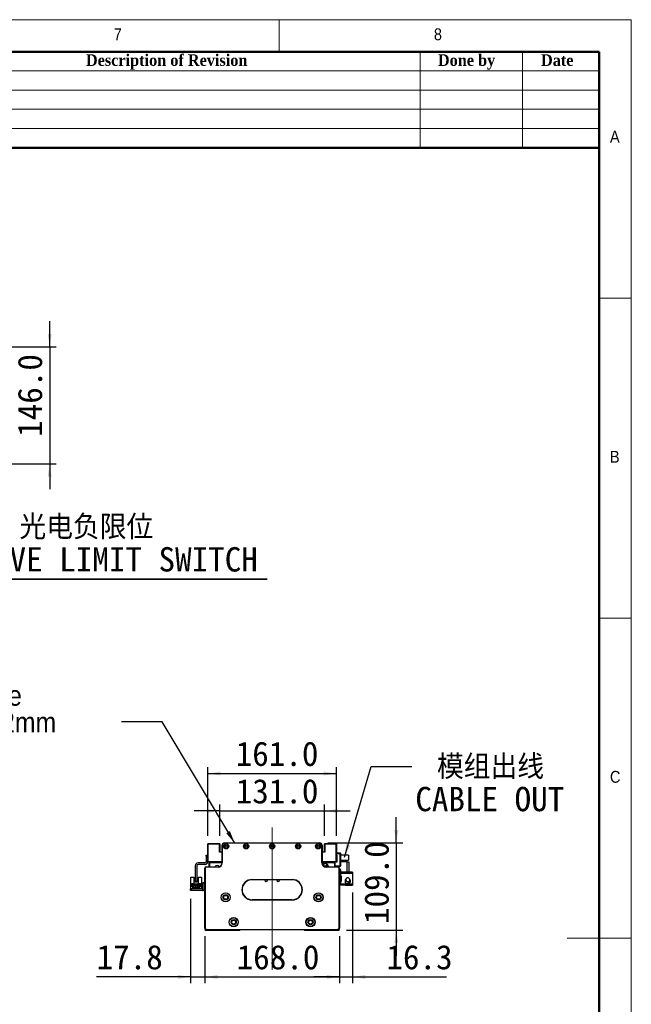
# Model space of a CAD drawing. Header units: millimetres. Extents: x 40 to 3320, y 40 to 2336.
# Tile 8 of 8: x 2556 to 3320, y 1105 to 2336. Entities that reach past the tile are written whole.
import ezdxf

# ---------------------------------------------------------------- set-up
doc = ezdxf.new("R2010")
doc.units = ezdxf.units.MM
doc.header["$LTSCALE"] = 8
doc.linetypes.add('CENTERX2', pattern=[20.32, 12.7, -2.54, 2.54, -2.54])
doc.layers.add('DIMNS', color=7, linetype='Continuous')
doc.styles.add('SLDTEXTSTYLE0', font='Gothic.ttf', dxfattribs={"width": 0.913})
doc.styles.add('SLDTEXTSTYLE1', font='timesbd.ttf', dxfattribs={"width": 0.933})
doc.styles.add('SLDTEXTSTYLE7', font='txt')
doc.styles.add('SLDTEXTSTYLE8', font='txt', dxfattribs={"bigfont": 'bigfont'})
doc.dimstyles.new('SLDDIMSTYLE0', dxfattribs={"dimtxt": 30.4, "dimasz": 16, "dimexe": 0, "dimexo": 0.0625, "dimgap": 7.6, "dimtad": 2, "dimdec": 1, "dimrnd": 1e-09, "dimzin": 4, "dimdsep": 46, "dimtxsty": 'SLDTEXTSTYLE7', "dimsah": 1, "dimcen": 0.09, "dimadec": 0, "dimazin": 1, "dimtfac": 1, "dimtdec": 1, "dimtmove": 0, "dimatfit": 0, "dimfxl": 0, "dimfrac": 2, "dimtolj": 1, "dimtzin": 12, "dimarcsym": 0})
doc.dimstyles.new('SLDDIMSTYLE4', dxfattribs={"dimtxt": 0.18, "dimasz": 16, "dimexe": 0, "dimexo": 0.0625, "dimgap": 0, "dimtad": 0, "dimtih": 1, "dimtoh": 1, "dimdec": 0, "dimrnd": 1e-09, "dimzin": 0, "dimdsep": 46, "dimtxsty": 'Standard', "dimsah": 1, "dimcen": 0.09, "dimadec": 0, "dimazin": 0, "dimtfac": 16, "dimtdec": 0, "dimtofl": 0, "dimtmove": 0, "dimatfit": 3, "dimfxl": 0, "dimfrac": 2, "dimtolj": 1, "dimtzin": 0, "dimarcsym": 0})
doc.dimstyles.new('SLDDIMSTYLE5', dxfattribs={"dimtxt": 30.4, "dimasz": 16, "dimexe": 0, "dimexo": 0.0625, "dimgap": 7.6, "dimtad": 2, "dimdec": 1, "dimrnd": 1e-09, "dimzin": 12, "dimdsep": 46, "dimtxsty": 'SLDTEXTSTYLE7', "dimsah": 1, "dimcen": 0.09, "dimadec": 0, "dimazin": 3, "dimtfac": 1, "dimtdec": 1, "dimtmove": 0, "dimatfit": 0, "dimfxl": 0, "dimfrac": 2, "dimtolj": 1, "dimtzin": 12, "dimarcsym": 0})

# ---------------------------------------------------------------- blocks, each defined once
blk = doc.blocks.new('_D')
at = {"layer": 'DIMNS'}
for p, q in [((2593.3, 1927.1), (2593.3, 1959.1)), ((1475.5, 1927.1), (2601.3, 1927.1)), ((2593.3, 1927.1), (2593.3, 1781.1)), ((1475.5, 1781.1), (2601.3, 1781.1)), ((2593.3, 1781.1), (2593.3, 1749.1))]:
    blk.add_line(p, q, dxfattribs=at)
for points in [[(2593.3, 1927.1), (2595.7, 1943.1), (2590.9, 1943.1)], [(2593.3, 1781.1), (2590.9, 1765.1), (2595.7, 1765.1)]]:
    blk.add_solid(points, dxfattribs=at)
at = {"layer": 'DIMNS', "insert": (2553.4, 1814.7), "char_height": 30.4, "attachment_point": 1, "rotation": 90, "style": 'SLDTEXTSTYLE7'}
blk.add_mtext('146.0', dxfattribs=at)
blk = doc.blocks.new('SW_NOTE_5')
at = {"layer": 'DIMNS', "color": 0}
for p, q in [((0, 0), (450.6, 0)), ((450.6, 0), (0, 0)), ((0, 0), (450.6, 0)), ((450.6, 0), (0, 0)), ((0, 0), (450.6, 0)), ((450.6, 0), (0, 0))]:
    blk.add_line(p, q, dxfattribs=at)
at = {"layer": 'DIMNS', "color": 0, "char_height": 30.4, "attachment_point": 2}
for s, insert, style in [('光电负限位', (224.8, 80.2), 'SLDTEXTSTYLE8'), ('NEGATIVE LIMIT SWITCH', (221.9, 40), 'SLDTEXTSTYLE7')]:
    blk.add_mtext(s, dxfattribs=dict(at, insert=insert, style=style))
blk = doc.blocks.new('_D_7')
at = {"layer": 'DIMNS'}
for p, q in [((2787.2, 1189), (2787.2, 1131.7)), ((2955.2, 1189), (2955.2, 1131.7)), ((2787.2, 1139.7), (2955.2, 1139.7))]:
    blk.add_line(p, q, dxfattribs=at)
for points in [[(2787.2, 1139.7), (2803.2, 1137.3), (2803.2, 1142.1)], [(2955.2, 1139.7), (2939.2, 1142.1), (2939.2, 1137.3)]]:
    blk.add_solid(points, dxfattribs=at)
at = {"layer": 'DIMNS', "insert": (2826.9, 1179.6), "char_height": 30.4, "attachment_point": 1, "style": 'SLDTEXTSTYLE7'}
blk.add_mtext('168.0', dxfattribs=at)
blk = doc.blocks.new('_D_8')
at = {"layer": 'DIMNS'}
for p, q in [((2769.4, 1237.5), (2769.4, 1131.7)), ((2787.2, 1190.5), (2787.2, 1131.7)), ((2769.4, 1139.7), (2651.9, 1139.7)), ((2769.4, 1139.7), (2787.2, 1139.7)), ((2787.2, 1139.7), (2819.2, 1139.7))]:
    blk.add_line(p, q, dxfattribs=at)
for points in [[(2769.4, 1139.7), (2753.4, 1142.1), (2753.4, 1137.3)], [(2787.2, 1139.7), (2803.2, 1137.3), (2803.2, 1142.1)]]:
    blk.add_solid(points, dxfattribs=at)
at = {"layer": 'DIMNS', "insert": (2651.9, 1179.6), "char_height": 30.4, "attachment_point": 1, "style": 'SLDTEXTSTYLE7'}
blk.add_mtext('17.8', dxfattribs=at)
blk = doc.blocks.new('_D_9')
at = {"layer": 'DIMNS'}
for p, q in [((2971.5, 1245.3), (2971.5, 1131.7)), ((2955.2, 1190.5), (2955.2, 1131.7)), ((2955.2, 1139.7), (2923.2, 1139.7)), ((2955.2, 1139.7), (2971.5, 1139.7)), ((2971.5, 1139.7), (3088.9, 1139.7))]:
    blk.add_line(p, q, dxfattribs=at)
for points in [[(2955.2, 1139.7), (2939.2, 1142.1), (2939.2, 1137.3)], [(2971.5, 1139.7), (2987.5, 1137.3), (2987.5, 1142.1)]]:
    blk.add_solid(points, dxfattribs=at)
at = {"layer": 'DIMNS', "insert": (3014, 1179.6), "char_height": 30.4, "attachment_point": 1, "style": 'SLDTEXTSTYLE7'}
blk.add_mtext('16.3', dxfattribs=at)
blk = doc.blocks.new('_D_10')
at = {"layer": 'DIMNS'}
for p, q in [((3026.4, 1307.2), (3026.4, 1339.2)), ((2940.8, 1307.2), (3034.4, 1307.2)), ((3026.4, 1307.2), (3026.4, 1198.2)), ((2964.3, 1198.2), (3034.4, 1198.2)), ((3026.4, 1198.2), (3026.4, 1166.2))]:
    blk.add_line(p, q, dxfattribs=at)
for points in [[(3026.4, 1307.2), (3028.8, 1323.2), (3024, 1323.2)], [(3026.4, 1198.2), (3024, 1182.2), (3028.8, 1182.2)]]:
    blk.add_solid(points, dxfattribs=at)
at = {"layer": 'DIMNS', "insert": (2986.5, 1205.8), "char_height": 30.4, "attachment_point": 1, "rotation": 90, "style": 'SLDTEXTSTYLE7'}
blk.add_mtext('109.0', dxfattribs=at)
blk = doc.blocks.new('_D_11')
at = {"layer": 'DIMNS'}
for p, q in [((2805.7, 1316), (2805.7, 1355.1)), ((2936.7, 1316), (2936.7, 1355.1)), ((2805.7, 1347.1), (2773.7, 1347.1)), ((2805.7, 1347.1), (2936.7, 1347.1)), ((2936.7, 1347.1), (2968.7, 1347.1))]:
    blk.add_line(p, q, dxfattribs=at)
for points in [[(2805.7, 1347.1), (2789.7, 1349.5), (2789.7, 1344.7)], [(2936.7, 1347.1), (2952.7, 1344.7), (2952.7, 1349.5)]]:
    blk.add_solid(points, dxfattribs=at)
at = {"layer": 'DIMNS', "insert": (2825.7, 1387), "char_height": 30.4, "attachment_point": 1, "style": 'SLDTEXTSTYLE7'}
blk.add_mtext('131.0', dxfattribs=at)
blk = doc.blocks.new('_D_12')
at = {"layer": 'DIMNS'}
for p, q in [((2790.7, 1316), (2790.7, 1401.9)), ((2790.7, 1393.9), (2951.7, 1393.9)), ((2951.7, 1316), (2951.7, 1401.9))]:
    blk.add_line(p, q, dxfattribs=at)
for points in [[(2790.7, 1393.9), (2806.7, 1391.5), (2806.7, 1396.3)], [(2951.7, 1393.9), (2935.7, 1396.3), (2935.7, 1391.5)]]:
    blk.add_solid(points, dxfattribs=at)
at = {"layer": 'DIMNS', "insert": (2825.7, 1433.8), "char_height": 30.4, "attachment_point": 1, "style": 'SLDTEXTSTYLE7'}
blk.add_mtext('161.0', dxfattribs=at)
blk = doc.blocks.new('SW_NOTE_6')
at = {"layer": 'DIMNS', "color": 0, "char_height": 30.4, "attachment_point": 1}
for s, insert, style in [(' 模组出线', (4.3, 14.6), 'SLDTEXTSTYLE8'), ('CABLE OUT', (4.3, -25.6), 'SLDTEXTSTYLE7')]:
    blk.add_mtext(s, dxfattribs=dict(at, insert=insert, style=style))
blk = doc.blocks.new('SW_NOTE_7')
at = {"layer": 'DIMNS', "color": 0, "char_height": 25.4, "attachment_point": 2, "style": 'SLDTEXTSTYLE0'}
for s, insert in [('The distance between the load plate and the ', (-429.4, 45.4)), ('steel belt protection belt shall be greater than 2mm', (-429.6, 12))]:
    blk.add_mtext(s, dxfattribs=dict(at, insert=insert))

msp = doc.modelspace()

# ---------------------------------------------------------------- linework, layer by layer
at = {"color": 7, "linetype": 'Continuous', "lineweight": 18}
for p, q in [((3320, 2336), (40, 2336)), ((2880, 2296), (2880, 2336)), ((3320, 40), (3320, 2336)), ((80, 2296), (3280, 2296)), ((3056, 2296), (3056, 2176)), ((3184, 2296), (3184, 2176)), ((3280, 2296), (3280, 2176)), ((3280, 2296), (3280, 80)), ((2320, 2272), (3280, 2272)), ((2320, 2248), (3280, 2248)), ((2320, 2224), (3280, 2224)), ((2320, 2200), (3280, 2200)), ((3320, 1988), (3280, 1988)), ((3280, 1588), (3320, 1588)), ((3320, 1188), (3240, 1188))]:
    msp.add_line(p, q, dxfattribs=at)
at = {"color": 7, "linetype": 'Continuous', "lineweight": 50}
for p, q in [((3280, 2296), (80, 2296)), ((3280, 2296), (3280, 80)), ((3280, 2176), (2320, 2176))]:
    msp.add_line(p, q, dxfattribs=at)
at = {"color": 7, "linetype": 'Continuous', "lineweight": 25}
for p, q in [((2790.9886185, 1306.165829), (2790.6886209, 1305.8658239)), ((2790.6886209, 1283.9658257), (2790.6886209, 1305.8658239)), ((2790.9886185, 1305.8658239), (2790.6886209, 1305.8658239)), ((2790.9886185, 1305.8658239), (2790.9886185, 1306.165829)), ((2790.9886185, 1306.165829), (2805.3886164, 1306.165829)), ((2790.9886185, 1305.8658239), (2790.9886185, 1283.9658257)), ((2805.3886164, 1305.8658239), (2790.9886185, 1305.8658239)), ((2805.3886164, 1305.8658239), (2805.3886164, 1306.165829)), ((2805.6886215, 1305.8658239), (2805.3886164, 1306.165829)), ((2805.3886164, 1295.6658301), (2805.3886164, 1305.8658239)), ((2805.3886164, 1305.8658239), (2805.6886215, 1305.8658239)), ((2805.6886215, 1305.8658239), (2805.6886215, 1295.6658301)), ((2809.1886211, 1305.8241379), (2809.1886211, 1305.8658239)), ((2809.1886211, 1305.8658239), (2809.2167769, 1305.8658239)), ((2811.6886187, 1307.1658236), (2811.6886187, 1306.8658259)), ((2811.6886187, 1307.1658236), (2930.6886215, 1307.1658236)), ((2930.6886215, 1306.8658259), (2811.6886187, 1306.8658259)), ((2930.6886215, 1307.1658236), (2930.6886215, 1306.8658259)), ((2933.1604634, 1305.8658239), (2933.1886191, 1305.8658239)), ((2933.1886191, 1305.8658239), (2933.1886191, 1305.8241379)), ((2936.9886238, 1306.165829), (2936.6886187, 1305.8658239)), ((2936.6886187, 1305.8658239), (2936.9886238, 1305.8658239)), ((2936.6886187, 1295.6658301), (2936.6886187, 1305.8658239)), ((2936.9886238, 1306.165829), (2936.9886238, 1305.8658239)), ((2936.9886238, 1306.165829), (2951.3886217, 1306.165829)), ((2951.3886217, 1305.8658239), (2936.9886238, 1305.8658239)), ((2936.9886238, 1305.8658239), (2936.9886238, 1295.6658301)), ((2951.3886217, 1306.165829), (2951.3886217, 1305.8658239)), ((2951.6886193, 1305.8658239), (2951.3886217, 1306.165829)), ((2951.3886217, 1283.9658257), (2951.3886217, 1305.8658239)), ((2951.6886193, 1305.8658239), (2951.3886217, 1305.8658239)), ((2951.6886193, 1305.8658239), (2951.6886193, 1283.9658257)), ((2808.6886201, 1295.6658301), (2805.3886164, 1295.6658301)), ((2808.6886201, 1282.1658251), (2808.6886201, 1304.1658249)), ((2808.6886201, 1304.1658249), (2808.9886215, 1304.1658249)), ((2808.9886215, 1304.1658249), (2808.9886215, 1282.1658251)), ((2933.3886188, 1282.1658251), (2933.3886188, 1304.1658249)), ((2933.6886201, 1304.1658249), (2933.3886188, 1304.1658249)), ((2933.6886201, 1304.1658249), (2933.6886201, 1282.1658251)), ((2936.9886238, 1295.6658301), (2933.6886201, 1295.6658301)), ((2951.6886193, 1294.665828), (2956.3886169, 1294.665828)), ((2956.3886169, 1293.665826), (2951.6886193, 1293.665826)), ((2956.3886169, 1293.665826), (2956.3886169, 1294.665828)), ((2956.3886169, 1294.665828), (2956.688622, 1294.3658304)), ((2956.688622, 1293.5415652), (2956.3886169, 1293.665826)), ((2956.3886169, 1278.6658254), (2956.3886169, 1293.665826)), ((2956.688622, 1294.3658304), (2956.688622, 1293.5415652)), ((2956.688622, 1293.5415652), (2956.688622, 1278.7900937)), ((2787.1886213, 1282.1658325), (2778.6886189, 1282.1658325)), ((2787.1886213, 1280.1658359), (2778.6886189, 1280.1658359)), ((2788.6886168, 1291.6658294), (2790.6886209, 1291.6658294)), ((2788.6886168, 1290.6658348), (2788.6886168, 1291.6658294)), ((2790.6886209, 1290.6658348), (2788.6886168, 1290.6658348)), ((2788.6886168, 1290.6658348), (2788.6886168, 1283.6658356)), ((2790.6886209, 1283.9658257), (2790.6886209, 1283.6658356)), ((2790.9886185, 1283.9658257), (2790.6886209, 1283.9658257)), ((2790.6886209, 1283.9658257), (2790.9886185, 1283.6658281)), ((2790.9886185, 1283.9658257), (2808.6886201, 1283.9658257)), ((2790.9886185, 1283.9658257), (2790.9886185, 1283.6658281)), ((2808.6886201, 1283.6658281), (2790.9886185, 1283.6658281)), ((2792.6886175, 1282.6658261), (2793.6886195, 1283.6658281)), ((2792.6886175, 1277.6658308), (2792.6886175, 1282.6658261)), ((2793.2886202, 1281.9158283), (2794.2386214, 1282.8658295)), ((2793.2886202, 1277.1658298), (2793.2886202, 1281.9158283)), ((2793.3886219, 1281.8258253), (2794.3286244, 1282.7658278)), ((2793.3886219, 1277.1658298), (2793.3886219, 1281.8258253)), ((2794.2386214, 1282.8658295), (2808.6886201, 1282.8658295)), ((2794.3286244, 1282.7658278), (2808.6886201, 1282.7658278)), ((2806.6136185, 1283.6658281), (2806.9085945, 1283.3708522)), ((2807.4035738, 1283.1658271), (2808.6886201, 1283.1658271)), ((2808.9886215, 1282.1658251), (2808.6886201, 1282.1658251)), ((2933.9682777, 1281.6658241), (2933.3122689, 1281.6658241)), ((2933.6886201, 1282.1658251), (2933.3886188, 1282.1658251)), ((2933.6886201, 1283.9658257), (2951.3886217, 1283.9658257)), ((2951.3886217, 1283.6658281), (2933.6886201, 1283.6658281)), ((2933.6886201, 1283.1658271), (2934.9736665, 1283.1658271)), ((2933.6886201, 1282.8658295), (2948.1386189, 1282.8658295)), ((2933.6886201, 1282.7658278), (2948.0486158, 1282.7658278)), ((2935.4686458, 1283.3708522), (2935.7636217, 1283.6658281)), ((2939.9670158, 1280.4959562), (2937.1615071, 1281.4357054)), ((2948.0486158, 1282.7658278), (2948.9886183, 1281.8258253)), ((2948.1386189, 1282.8658295), (2949.08862, 1281.9158283)), ((2948.6886207, 1283.6658281), (2949.6886227, 1282.6658261)), ((2948.9886183, 1281.8258253), (2948.9886183, 1277.1658298)), ((2949.08862, 1281.9158283), (2949.08862, 1277.1658298)), ((2950.1886163, 1283.1658271), (2949.6886227, 1282.6658261)), ((2949.6886227, 1282.6658261), (2949.6886227, 1277.1658298)), ((2952.1886204, 1283.1658271), (2950.1886163, 1283.1658271)), ((2951.6886193, 1283.9658257), (2951.3886217, 1283.9658257)), ((2951.3886217, 1283.6658281), (2951.3886217, 1283.9658257)), ((2951.3886217, 1283.6658281), (2951.6886193, 1283.9658257)), ((2952.1886204, 1283.6658356), (2951.3886217, 1283.6658356)), ((2951.6886193, 1291.6658294), (2952.1886204, 1291.6658294)), ((2951.6886193, 1285.6658247), (2952.1886204, 1285.6658247)), ((2952.1886204, 1291.6658294), (2952.1886204, 1283.1658271)), ((2966.6886199, 1291.6658294), (2956.688622, 1291.6658294)), ((2956.688622, 1285.6658247), (2966.6886199, 1285.6658247)), ((2965.0886227, 1283.6658356), (2956.688622, 1283.6658356)), ((2965.0886227, 1270.6658316), (2965.0886227, 1283.6658356)), ((2965.0886227, 1283.6658356), (2967.0886193, 1283.6658356)), ((2966.6886199, 1291.6658294), (2966.6886199, 1285.6658247)), ((2967.0886193, 1283.6658356), (2967.0886193, 1270.6658316)), ((2775.1886193, 1278.6658329), (2775.1886193, 1259.1658306)), ((2777.1886233, 1278.6658329), (2777.1886233, 1259.1658306)), ((2787.4886189, 1275.6658268), (2787.1886213, 1275.6658268)), ((2787.1886213, 1200.6658273), (2787.1886213, 1275.6658268)), ((2787.4886189, 1275.6658268), (2787.4886189, 1200.7900913)), ((2788.6886168, 1276.8658248), (2788.6886168, 1277.1658298)), ((2788.6886168, 1277.1658298), (2803.6886174, 1277.1658298)), ((2803.6886174, 1276.8658248), (2788.6886168, 1276.8658248)), ((2792.6886175, 1277.6658308), (2792.6886175, 1277.1658298)), ((2793.0886243, 1277.2658241), (2792.6886175, 1277.6658308)), ((2793.0886243, 1277.1658298), (2793.0886243, 1277.2658241)), ((2803.6886174, 1276.8658248), (2803.6886174, 1277.1658298)), ((2938.9296342, 1278.1658244), (2935.7057456, 1278.1658244)), ((2938.6886228, 1277.1658298), (2938.6886228, 1276.8658248)), ((2938.6886228, 1277.1658298), (2953.6886234, 1277.1658298)), ((2953.6886234, 1276.8658248), (2938.6886228, 1276.8658248)), ((2949.6886227, 1278.6658254), (2956.3886169, 1278.6658254)), ((2956.3886169, 1277.6658308), (2949.6886227, 1277.6658308)), ((2953.6886234, 1277.1658298), (2953.6886234, 1276.8658248)), ((2955.188619, 1275.6658268), (2954.8886214, 1275.6658268)), ((2954.8886214, 1200.7900913), (2954.8886214, 1275.6658268)), ((2955.188619, 1275.6658268), (2955.188619, 1200.6658273)), ((2957.0886213, 1273.6658302), (2955.188619, 1273.6658302)), ((2956.688622, 1278.7900937), (2956.3886169, 1278.6658254)), ((2956.3886169, 1277.6658308), (2956.3886169, 1278.6658254)), ((2956.688622, 1277.9658285), (2956.3886169, 1277.6658308)), ((2956.688622, 1278.7900937), (2956.688622, 1277.9658285)), ((2957.0886213, 1270.6658316), (2957.0886213, 1273.6658302)), ((2957.0886213, 1270.6658316), (2957.0886213, 1269.4658336)), ((2965.0886227, 1270.6658316), (2957.0886213, 1270.6658316)), ((2957.0886213, 1265.4658329), (2957.0886213, 1269.4658336)), ((2957.0886213, 1269.4658336), (2971.4886192, 1269.4658336)), ((2963.0886186, 1270.6658316), (2963.0886186, 1270.4658356)), ((2971.4886192, 1270.4658356), (2963.0886186, 1270.4658356)), ((2967.0886193, 1270.6658316), (2965.0886227, 1270.6658316)), ((2971.4886192, 1270.4658356), (2971.4886192, 1269.4658336)), ((2971.4886192, 1269.4658336), (2971.4886192, 1255.4658313)), ((2769.4886197, 1264.5658326), (2773.1886227, 1264.5658326)), ((2769.4886197, 1255.665831), (2769.4886197, 1264.5658326)), ((2769.4886197, 1249.6658337), (2769.4886197, 1255.665831)), ((2770.2886183, 1255.665831), (2769.4886197, 1255.665831)), ((2770.2886183, 1255.665831), (2770.7886193, 1256.165832)), ((2773.3886186, 1256.165832), (2770.7886193, 1256.165832)), ((2771.1886186, 1255.6158338), (2773.3886186, 1255.6158338)), ((2771.1886186, 1252.1658313), (2771.1886186, 1255.6158338)), ((2773.1886227, 1264.5658326), (2773.1886227, 1256.165832)), ((2773.3886186, 1255.6158338), (2773.3886186, 1256.165832)), ((2773.3886186, 1256.165832), (2778.9886166, 1256.165832)), ((2773.7386171, 1255.6158338), (2773.3886186, 1255.6158338)), ((2773.7386171, 1254.5158338), (2773.7386171, 1255.6158338)), ((2775.1886193, 1259.1658306), (2777.1886233, 1259.1658306)), ((2775.1886193, 1258.1658323), (2775.1886193, 1259.1658306)), ((2777.1886233, 1258.1658323), (2775.1886193, 1258.1658323)), ((2777.1886233, 1259.1658306), (2777.1886233, 1258.1658323)), ((2778.6386181, 1255.6158338), (2778.6386181, 1254.5158338)), ((2778.9886166, 1255.6158338), (2778.6386181, 1255.6158338)), ((2778.9886166, 1256.165832), (2778.9886166, 1255.6158338)), ((2781.5886233, 1256.165832), (2778.9886166, 1256.165832)), ((2778.9886166, 1255.6158338), (2781.1886165, 1255.6158338)), ((2779.1886199, 1256.165832), (2779.1886199, 1264.5658326)), ((2779.1886199, 1264.5658326), (2782.888623, 1264.5658326)), ((2781.1886165, 1255.6158338), (2781.1886165, 1252.1658313)), ((2781.5886233, 1256.165832), (2782.0886169, 1255.665831)), ((2782.888623, 1255.665831), (2782.0886169, 1255.665831)), ((2782.888623, 1264.5658326), (2782.888623, 1255.665831)), ((2782.888623, 1255.665831), (2782.888623, 1249.6658337)), ((2785.1886172, 1257.6658313), (2787.1886213, 1257.6658313)), ((2785.1886172, 1256.665833), (2785.1886172, 1257.6658313)), ((2787.1886213, 1256.665833), (2785.1886172, 1256.665833)), ((2785.1886172, 1248.6658317), (2785.1886172, 1256.665833)), ((2846.1886197, 1261.4658248), (2896.1886205, 1261.4658248)), ((2846.1886197, 1261.4658248), (2846.1886197, 1261.1658272)), ((2896.1886205, 1261.1658272), (2846.1886197, 1261.1658272)), ((2896.1886205, 1261.4658248), (2896.1886205, 1261.1658272)), ((2958.0886234, 1265.4658329), (2957.0886213, 1265.4658329)), ((2957.0886213, 1265.4658329), (2957.0886213, 1264.9658319)), ((2957.0886213, 1264.9658319), (2957.0886213, 1259.965833)), ((2958.0886234, 1264.9658319), (2957.0886213, 1264.9658319)), ((2957.0886213, 1259.465832), (2957.0886213, 1259.965833)), ((2957.0886213, 1259.965833), (2958.0886234, 1259.965833)), ((2957.0886213, 1255.4658313), (2957.0886213, 1259.465832)), ((2957.0886213, 1259.465832), (2958.0886234, 1259.465832)), ((2971.4886192, 1255.4658313), (2957.0886213, 1255.4658313)), ((2957.0886213, 1255.4658313), (2957.0886213, 1254.2658333)), ((2958.0886234, 1259.465832), (2958.0886234, 1265.4658329)), ((2962.5378493, 1260.2628019), (2962.4386225, 1259.465832)), ((2962.7725277, 1260.9007281), (2962.6373593, 1260.5848905)), ((2962.6493994, 1261.044867), (2962.6834113, 1261.056028)), ((2962.6834113, 1257.8756359), (2962.6493994, 1257.8867969)), ((2962.8052656, 1260.8846199), (2962.6828078, 1260.9448765)), ((2962.6834113, 1261.056028), (2963.0671833, 1261.6310191)), ((2962.8434945, 1260.9772567), (2962.6834113, 1261.056028)), ((2971.4886192, 1255.4658313), (2971.4886192, 1254.465833)), ((2769.388618, 1247.6658334), (2769.388618, 1249.6658337)), ((2769.388618, 1249.6658337), (2770.38862, 1249.6658337)), ((2770.38862, 1247.6658334), (2769.388618, 1247.6658334)), ((2770.38862, 1249.6658337), (2770.38862, 1247.6658334)), ((2784.1886226, 1249.6658337), (2770.38862, 1249.6658337)), ((2784.1886226, 1247.6658334), (2770.38862, 1247.6658334)), ((2771.9886173, 1252.1658313), (2771.1886186, 1252.1658313)), ((2771.9886173, 1253.8158332), (2780.3886179, 1253.8158332)), ((2771.9886173, 1252.1658313), (2771.9886173, 1253.8158332)), ((2771.9886173, 1251.1158322), (2771.9886173, 1252.1658313)), ((2773.1886227, 1251.1158322), (2771.9886173, 1251.1158322)), ((2772.9386184, 1252.765834), (2772.9386184, 1252.265833)), ((2773.4386195, 1252.765834), (2772.9386184, 1252.765834)), ((2772.9386184, 1252.265833), (2773.4386195, 1252.265833)), ((2773.1886227, 1250.3158335), (2773.1886227, 1251.1158322)), ((2779.1886199, 1251.1158322), (2773.1886227, 1251.1158322)), ((2779.1886199, 1250.3158335), (2773.1886227, 1250.3158335)), ((2773.4386195, 1252.265833), (2773.4386195, 1252.765834)), ((2778.6386181, 1254.5158338), (2773.7386171, 1254.5158338)), ((2775.4386235, 1252.765834), (2774.9386225, 1252.765834)), ((2774.9386225, 1252.765834), (2774.9386225, 1252.265833)), ((2774.9386225, 1252.265833), (2775.4386235, 1252.265833)), ((2775.3886227, 1254.5158338), (2775.3886227, 1255.1158328)), ((2775.3886227, 1255.1158328), (2776.98862, 1255.1158328)), ((2775.4386235, 1252.265833), (2775.4386235, 1252.765834)), ((2776.9386191, 1252.765834), (2776.9386191, 1252.265833)), ((2777.4386201, 1252.765834), (2776.9386191, 1252.765834)), ((2776.9386191, 1252.265833), (2777.4386201, 1252.265833)), ((2776.98862, 1254.5158338), (2776.98862, 1255.1158328)), ((2777.4386201, 1252.265833), (2777.4386201, 1252.765834)), ((2778.9386232, 1252.765834), (2778.9386232, 1252.265833)), ((2779.4386167, 1252.765834), (2778.9386232, 1252.765834)), ((2778.9386232, 1252.265833), (2779.4386167, 1252.265833)), ((2779.1886199, 1251.1158322), (2779.1886199, 1250.3158335)), ((2780.3886179, 1251.1158322), (2779.1886199, 1251.1158322)), ((2779.4386167, 1252.265833), (2779.4386167, 1252.765834)), ((2780.3886179, 1253.8158332), (2780.3886179, 1252.1658313)), ((2780.3886179, 1252.1658313), (2780.3886179, 1251.1158322)), ((2781.1886165, 1252.1658313), (2780.3886179, 1252.1658313)), ((2784.1886226, 1249.6658337), (2784.1886226, 1247.6658334)), ((2785.1886172, 1248.6658317), (2787.1886213, 1248.6658317)), ((2785.1886172, 1247.6658334), (2785.1886172, 1248.6658317)), ((2787.1886213, 1247.6658334), (2785.1886172, 1247.6658334)), ((2963.0886186, 1254.2658333), (2957.0886213, 1254.2658333)), ((2963.0886186, 1254.465833), (2971.4886192, 1254.465833)), ((2963.0886186, 1254.465833), (2963.0886186, 1254.2658333)), ((2846.1886197, 1236.1658287), (2896.1886205, 1236.1658287)), ((2846.1886197, 1236.1658287), (2846.1886197, 1235.8658273)), ((2896.1886205, 1235.8658273), (2846.1886197, 1235.8658273)), ((2896.1886205, 1236.1658287), (2896.1886205, 1235.8658273)), ((2787.4886189, 1200.7900913), (2787.1886213, 1200.6658273)), ((2789.1886179, 1198.6658272), (2787.1886213, 1200.6658273)), ((2787.1886213, 1200.6658273), (2787.1886213, 1199.1658272)), ((2787.1886213, 1199.1658272), (2788.1886233, 1198.1658272)), ((2787.4886189, 1200.7900913), (2789.3128861, 1198.9658272)), ((2788.1886233, 1198.1658272), (2830.68862, 1198.1658272)), ((2789.3128861, 1198.9658272), (2789.1886179, 1198.6658272)), ((2953.1886224, 1198.6658272), (2789.1886179, 1198.6658272)), ((2789.3128861, 1198.9658272), (2953.0643541, 1198.9658272)), ((2830.68862, 1198.1658272), (2831.188621, 1198.6658272)), ((2911.1886192, 1198.6658272), (2911.6886202, 1198.1658272)), ((2911.6886202, 1198.1658272), (2954.188617, 1198.1658272)), ((2953.0643541, 1198.9658272), (2954.8886214, 1200.7900913)), ((2953.0643541, 1198.9658272), (2953.1886224, 1198.6658272)), ((2955.188619, 1200.6658273), (2953.1886224, 1198.6658272)), ((2954.188617, 1198.1658272), (2955.188619, 1199.1658272)), ((2954.8886214, 1200.7900913), (2955.188619, 1200.6658273)), ((2955.188619, 1199.1658272), (2955.188619, 1200.6658273))]:
    msp.add_line(p, q, dxfattribs=at)
at = {"color": 7, "linetype": 'Continuous', "lineweight": 25, "flags": 128}
for points in [[(2935.7057456, 1278.1658244), (2935.7834552, 1279.2937306), (2936.007211, 1280.2855891), (2936.3500197, 1281.0217735), (2936.7705379, 1281.4134952), (2937.1615071, 1281.4357054)], [(2938.9296342, 1278.1658244), (2938.9995281, 1279.0651318), (2939.1985778, 1279.8275274), (2939.4964669, 1280.3369459), (2939.8478512, 1280.5158269), (2940.1992429, 1280.3369459), (2940.497132, 1279.8275274), (2940.6961743, 1279.0651318), (2940.7660682, 1278.1658244)], [(2939.0169177, 1277.1658298), (2938.9995281, 1277.2665244), (2938.9296342, 1278.1658244)], [(2939.5238776, 1278.1658244), (2939.548539, 1278.4831297), (2939.6187682, 1278.7521255), (2939.7238735, 1278.9318708), (2939.8478512, 1278.9949846), (2939.9718363, 1278.9318708), (2940.055171, 1278.8029832)], [(2940.055171, 1277.5286657), (2939.9718363, 1277.3997855), (2939.8478512, 1277.3366716), (2939.7238735, 1277.3997855), (2939.6187682, 1277.5795233), (2939.548539, 1277.8485265), (2939.5238776, 1278.1658244)], [(2940.7660682, 1278.1658244), (2940.6961743, 1277.2665244), (2940.6787921, 1277.1658298)], [(2784.1886226, 1247.6658334), (2784.7738881, 1247.7234748), (2785.1886172, 1247.8374053)]]:
    msp.add_lwpolyline(points, dxfattribs=at)
at = {"color": 7, "linetype": 'Continuous', "lineweight": 25}
for centre, radius in [((2813.6886201, 1302.9158272), 3.25), ((2813.6886201, 1302.9158272), 3), ((2813.6886201, 1302.9158272), 1.6), ((2838.6886201, 1302.9158272), 3.25), ((2838.6886201, 1302.9158272), 3), ((2838.6886201, 1302.9158272), 1.6), ((2871.1886201, 1302.9158272), 3.25), ((2871.1886201, 1302.9158272), 3), ((2871.1886201, 1302.9158272), 1.6), ((2903.6886201, 1302.9158272), 3.25), ((2903.6886201, 1302.9158272), 3), ((2903.6886201, 1302.9158272), 1.6), ((2928.6886201, 1302.9158272), 3.25), ((2928.6886201, 1302.9158272), 3), ((2928.6886201, 1302.9158272), 1.6), ((2813.6886201, 1302.9158272), 1.25), ((2838.6886201, 1302.9158272), 1.25), ((2871.1886201, 1302.9158272), 1.25), ((2903.6886201, 1302.9158272), 1.25), ((2928.6886201, 1302.9158272), 1.25), ((2863.6886201, 1259.8691916), 1.25), ((2878.6886201, 1259.8691916), 1.25), ((2813.1886201, 1239.1658272), 5.75), ((2813.1886201, 1239.1658272), 5.5), ((2929.1886201, 1239.1658272), 5.75), ((2929.1886201, 1239.1658272), 5.5), ((2813.1886201, 1239.1658272), 3.2), ((2813.1886201, 1239.1658272), 2.5), ((2813.1886201, 1239.1658272), 2.45), ((2929.1886201, 1239.1658272), 3.2), ((2929.1886201, 1239.1658272), 2.5), ((2929.1886201, 1239.1658272), 2.45), ((2823.1886201, 1208.1658272), 5.75), ((2823.1886201, 1208.1658272), 5.5), ((2823.1886201, 1208.1658272), 3.2), ((2823.1886201, 1208.1658272), 2.5), ((2823.1886201, 1208.1658272), 2.45), ((2919.1886201, 1208.1658272), 5.75), ((2919.1886201, 1208.1658272), 5.5), ((2919.1886201, 1208.1658272), 3.2), ((2919.1886201, 1208.1658272), 2.5), ((2919.1886201, 1208.1658272), 2.45)]:
    msp.add_circle(centre, radius, dxfattribs=at)
for centre, radius, start, end in [((2811.6886201, 1304.1658272), 3, 90, 180), ((2811.6886201, 1304.1658272), 2.7, 90, 180), ((2930.6886201, 1304.1658272), 3, 0, 90), ((2930.6886201, 1304.1658272), 2.7, 0, 90), ((2778.6886201, 1278.6658322), 3.5, 90, 180), ((2778.6886201, 1278.6658322), 1.5, 90, 180), ((2787.1886201, 1283.6658322), 3.5, 270, 0), ((2787.1886201, 1283.6658322), 1.5, 270, 0), ((2803.6886201, 1282.1658272), 5.3, 270, 0), ((2803.6886201, 1282.1658272), 5, 270, 0), ((2807.4035703, 1283.8658272), 0.7, 225.0000000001, 270), ((2938.6886201, 1282.1658272), 5.3, 180, 270), ((2938.6886201, 1282.1658272), 5, 180, 270), ((2937.1488887, 1279.2004184), 2.6140531, 134.1989608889, 176.1913589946), ((2934.97367, 1283.8658272), 0.7, 270, 315), ((2788.6886201, 1275.6658272), 1.5, 90, 180), ((2788.6886201, 1275.6658272), 1.2, 90, 180), ((2802.6886208, 1275.6658272), 3.25, 33.6321458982, 152.5135737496), ((2938.6972219, 1278.1658272), 1.5, 359.9224033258, 25.1362392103), ((2938.6972219, 1278.1658272), 1.5, 334.8637607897, 359.9224033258), ((2939.6886194, 1275.6658272), 3.25, 27.4864262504, 71.1610907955), ((2953.6886201, 1275.6658272), 1.5, 0, 90), ((2953.6886201, 1275.6658272), 1.2, 0, 90), ((2846.1886201, 1248.6658272), 12.8, 90, 270), ((2846.1886201, 1248.6658272), 12.5, 90, 270), ((2896.1886201, 1248.6658272), 12.8, 270, 90), ((2896.1886201, 1248.6658272), 12.5, 270, 90), ((2965.6886201, 1259.4658322), 3.4, 207.8854130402, 44.3134751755), ((2965.6886201, 1259.4658322), 3.45, 237.5742082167, 0), ((2965.6886201, 1259.4658322), 2.5, 274.0682455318, 11.0547454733), ((2965.6886201, 1259.4658322), 2.6, 277.2742732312, 10.9089677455), ((2965.6886201, 1259.4658322), 3.45, 0, 47.8989058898), ((2784.1886201, 1250.6658322), 1, 270, 0)]:
    msp.add_arc(centre, radius, start, end, dxfattribs=at)
for points, knots in [([(2935.5364237, 1281.1985013), (2935.3368152, 1281.1675119), (2934.8361691, 1281.0897861), (2934.126958, 1281.2778638), (2933.803491, 1281.4822757), (2933.6844068, 1281.5575299)], [0, 0, 0, 0, 0.2952585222, 0.7405498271, 1, 1, 1, 1]), ([(2937.0600153, 1281.4304453), (2936.981479, 1281.4492291), (2936.604775, 1281.5393265), (2935.9690246, 1281.4206708), (2935.5101103, 1281.1614508), (2935.3164751, 1281.052075)], [0, 0, 0, 0, 0.1321392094, 0.6338131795, 1, 1, 1, 1]), ([(2940.0779773, 1278.1658244), (2940.0101651, 1278.1658244), (2939.8745392, 1278.1658244), (2939.6407657, 1278.1658244), (2939.5238776, 1278.1658244)], [0, 0, 0, 0, 0.4999942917, 1, 1, 1, 1]), ([(2963.5150079, 1262.3925206), (2963.3332153, 1262.033513), (2963.0001043, 1261.3756785), (2962.5405793, 1260.3164072), (2962.320718, 1259.4958542), (2962.2646901, 1258.8260684), (2962.3679776, 1258.2657771), (2962.5927003, 1257.6622528), (2963.0458986, 1257.0653427), (2963.7307746, 1256.6277191), (2964.4546141, 1256.3905116), (2965.2167499, 1256.3874494), (2965.9258236, 1256.6220414), (2966.105777, 1256.7431076), (2966.0586979, 1256.7795039), (2966.0420362, 1256.7923848)], [0, 0, 0, 0, 0.1800973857, 0.3300048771, 0.4496463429, 0.539748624, 0.5746231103, 0.6053229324, 0.6784014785, 0.7214071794, 0.7619833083, 0.8291618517, 0.8886689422, 0.9605991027, 1, 1, 1, 1]), ([(2967.0780245, 1263.2289898), (2967.3271251, 1262.9991745), (2967.8258834, 1262.5390298), (2968.23077, 1261.6217281), (2968.2720883, 1260.7042043), (2967.991929, 1259.9091948), (2967.4810681, 1259.2926945), (2966.7876916, 1258.8824986), (2965.9804206, 1258.718109), (2965.1411503, 1258.8222475), (2964.3623453, 1259.1929825), (2963.7415189, 1259.7943578), (2963.3506862, 1260.5571918), (2963.2636966, 1261.4021042), (2963.3678589, 1262.1604287), (2963.7123443, 1262.7531138), (2964.2433211, 1263.1739644), (2964.9769228, 1263.4193013), (2965.7231277, 1263.4972865), (2966.267142, 1263.524322), (2966.5260825, 1263.5093537), (2966.6111261, 1263.5143827), (2966.6334515, 1263.5029187), (2966.7076311, 1263.4709156), (2966.8637414, 1263.3823812), (2966.9958259, 1263.2878305), (2967.0780245, 1263.2289898)], [0, 0, 0, 0, 0.0648169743, 0.1297789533, 0.1897320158, 0.2426183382, 0.2944129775, 0.3462427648, 0.3987238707, 0.4521993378, 0.5066011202, 0.561451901, 0.6160514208, 0.6697720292, 0.7270681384, 0.7653771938, 0.8036909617, 0.8589087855, 0.9142287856, 0.9495542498, 0.9640008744, 0.9648506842, 0.9657586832, 0.968709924, 0.9805276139, 1, 1, 1, 1]), ([(2967.913026, 1258.3247681), (2968.0151155, 1258.5717536), (2968.2087131, 1259.0401251), (2968.2531423, 1259.5493403), (2968.1673008, 1259.8529345), (2968.1409318, 1259.9461932)], [0, 0, 0, 0, 0.4359621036, 0.8267376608, 1, 1, 1, 1])]:
    msp.add_open_spline(points, degree=3, knots=knots, dxfattribs=at)
at = {"color": 8, "linetype": 'Continuous', "lineweight": 25}
msp.add_open_spline([(2940.0779773, 1278.1658244), (2940.1302143, 1278.1658244), (2940.2018392, 1278.1658244), (2940.1864156, 1278.1658244), (2940.1822407, 1278.1658244)], degree=3, knots=[0, 0, 0, 0, 0.7293138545, 1, 1, 1, 1], dxfattribs=at)
at = {"layer": 'DIMNS', "linetype": 'CENTERX2', "lineweight": 18}
for p, q in [((2871.1886201, 1326.4658272), (2871.1886201, 1149.8658272)), ((2871.1886201, 1148.3658272), (2871.1886201, 1257.9658272))]:
    msp.add_line(p, q, dxfattribs=at)

# ---------------------------------------------------------------- block references
at = {"layer": 'DIMNS'}
for name, p in [('SW_NOTE_5', (2414.3039591, 1636.7816092)), ('SW_NOTE_7', (2682.812715, 1458.6026495)), ('SW_NOTE_6', (3045.8084291, 1402.8097063))]:
    msp.add_blockref(name, p, dxfattribs=at)

# ---------------------------------------------------------------- texts
at = {"color": 7, "linetype": 'Continuous', "lineweight": 0}
for s, insert, char_height, attachment_point, style in [('7', (2673.3333333, 2325.1704848), 14.8166667, 1, 'SLDTEXTSTYLE0'), ('8', (3073.3333333, 2325.1704848), 14.8166667, 1, 'SLDTEXTSTYLE0'), ('Description of Revision', (2739.4454999, 2292.6852781), 14.4, 2, 'SLDTEXTSTYLE1'), ('Done by', (3114.154228, 2292.6852781), 14.4, 2, 'SLDTEXTSTYLE1'), ('Date', (3227.423141, 2292.6852781), 14.4, 2, 'SLDTEXTSTYLE1'), ('A', (3293.3333333, 2197.1704528), 14.8166667, 1, 'SLDTEXTSTYLE0'), ('B', (3293.3333333, 1797.1704528), 14.8166667, 1, 'SLDTEXTSTYLE0'), ('C', (3293.3333333, 1397.1704528), 14.8166667, 1, 'SLDTEXTSTYLE0')]:
    msp.add_mtext(s, dxfattribs=dict(at, insert=insert, char_height=char_height, attachment_point=attachment_point, style=style))

# ---------------------------------------------------------------- dimensions: what is measured, and where the dimension line sits
at = {"layer": 'DIMNS'}
for base, p1, p2, picture, middle in [((2593.2795452, 1781.0838276), (1465.3228433, 1927.0838276), (1465.3228433, 1781.0838276), '_D', (2593.2795452, 1863.1047218)), ((3026.4032297, 1198.1658272), (2930.6886201, 1307.1658272), (2954.1886201, 1198.1658272), '_D_10', (3026.4032297, 1254.2071883))]:
    dim = msp.add_linear_dim(base=base, p1=p1, p2=p2, angle=90, dimstyle='SLDDIMSTYLE0', dxfattribs=at)
    dim.commit()
    dim.dimension.update_dxf_attribs({"geometry": picture, "text_midpoint": middle, "dimtype": 160})
for base, p1, p2, dimstyle, picture, middle in [((2951.6886201, 1393.9199925), (2790.6886201, 1305.8658272), (2951.6886201, 1305.8658272), 'SLDDIMSTYLE0', '_D_12', (2874.1406006, 1393.9199925)), ((2936.6886201, 1347.0857524), (2805.6886201, 1305.8658272), (2936.6886201, 1305.8658272), 'SLDDIMSTYLE0', '_D_11', (2874.1406006, 1347.0857524)), ((2971.4886201, 1139.6996054), (2955.1886201, 1200.6658272), (2971.4886201, 1255.4658322), 'SLDDIMSTYLE5', '_D_9', (3051.4887232, 1139.6996054)), ((2787.1886201, 1139.6996054), (2769.3886201, 1247.6658322), (2787.1886201, 1200.6658272), 'SLDDIMSTYLE5', '_D_8', (2689.3886201, 1139.6996054)), ((2955.1886201, 1139.6996054), (2787.1886201, 1199.1658272), (2955.1886201, 1199.1658272), 'SLDDIMSTYLE0', '_D_7', (2875.3715595, 1139.6996054))]:
    dim = msp.add_linear_dim(base=base, p1=p1, p2=p2, dimstyle=dimstyle, dxfattribs=at)
    dim.commit()
    dim.dimension.update_dxf_attribs({"geometry": picture, "text_midpoint": middle, "dimtype": 160})

# ---------------------------------------------------------------- leaders
for points in [[(2824.4385355, 1306.8658272), (2733.612715, 1458.6026495), (2682.812715, 1458.6026495)], [(2961.74572, 1289.4132977), (2995.0084291, 1402.8097063), (3045.8084291, 1402.8097063)]]:
    msp.add_leader(points, dimstyle='SLDDIMSTYLE4', dxfattribs=at)

doc.saveas('drawing.dxf')
